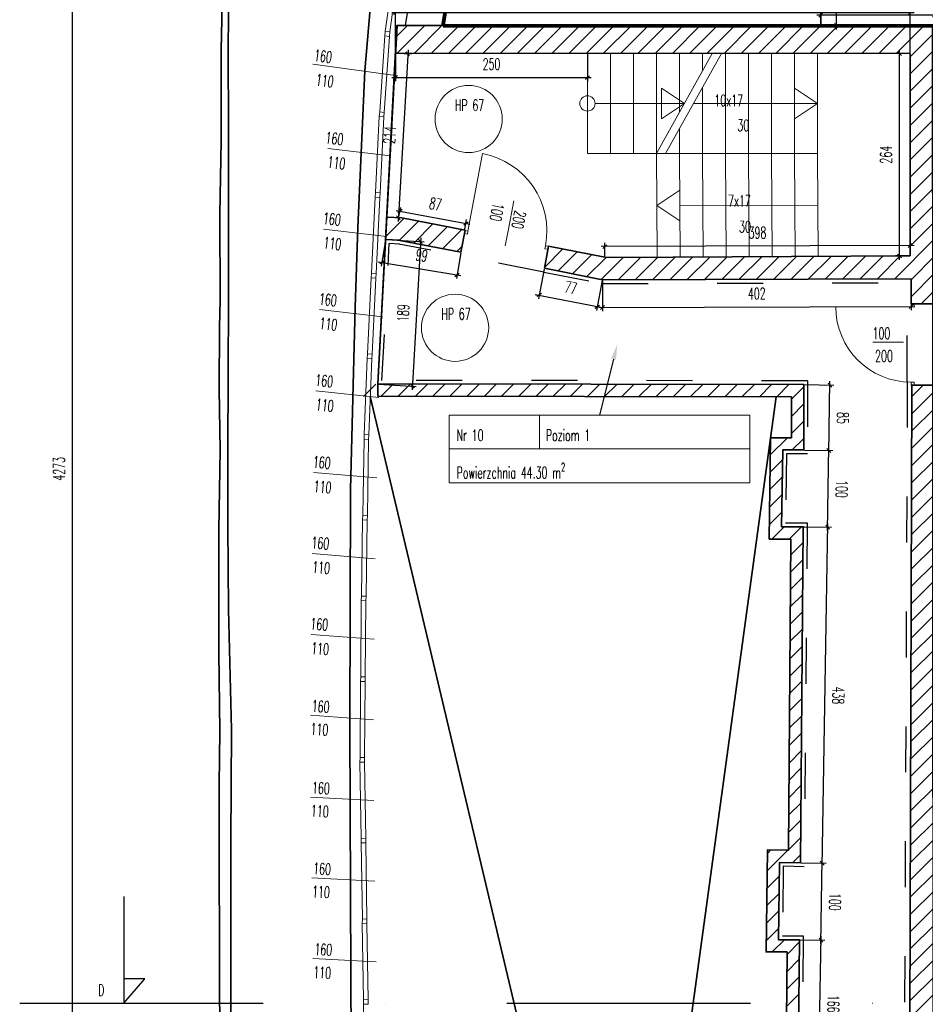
# Model space of a CAD drawing. Header units: millimetres. Extents: x 19887 to 192597, y -14203 to 39042.
# Tile 7 of 256: x 21525 to 22705, y -9125 to -7841. Entities that reach past the tile are written whole.
import ezdxf
from ezdxf import colors
from ezdxf.entities.mleader import LeaderData, LeaderLine
from ezdxf.math import Vec2, Vec3

# ---------------------------------------------------------------- set-up
doc = ezdxf.new("R2010")
doc.units = ezdxf.units.MM
for name, pattern in [('ACAD_ISO03W100', [30, 12, -18]), ('DASHED2', [9.525, 6.35, -3.175]), ('KRESKAKROPKA', [25.4, 12.7, -6.35, 0, -6.35])]:
    doc.linetypes.add(name, pattern=pattern)
doc.layers.get('Defpoints').update_dxf_attribs({"color": 4})
for name, color, linetype in [('A_DBA-RAMKI', 6, 'Continuous'), ('Opis', 252, 'Continuous'), ('Osie przekroj', 252, 'Continuous'), ('Sufit podwieszany', 252, 'Continuous'), ('Wymiarowanie', 3, 'Continuous'), ('Wypełnienie', 252, 'Continuous')]:
    doc.layers.add(name, color=color, linetype=linetype)
for name, color, linetype, lineweight in [('Basen_rzut_poziom_1_obrys', 252, 'Continuous', 35), ('Drzwi', 2, 'Continuous', 5), ('Kolobrzeg_rzut_hala_poziom_1', 252, 'Continuous', 35), ('Okna', 252, 'Continuous', 5), ('Schody', 252, 'Continuous', 5), ('Tabela', 1, 'Continuous', 0)]:
    doc.layers.add(name, color=color, linetype=linetype, lineweight=lineweight)
doc.styles.add('ROMANS', font='romans.shx', dxfattribs={"width": 0.6})
doc.styles.get("Standard").update_dxf_attribs({"font": 'arial.ttf'})
doc.dimstyles.new('000001FB70622F18', dxfattribs={"dimtxt": 20, "dimasz": 5, "dimexe": 5, "dimexo": 1, "dimgap": 20, "dimtad": 1, "dimtoh": 1, "dimdec": 0, "dimtxsty": 'Standard', "dimblk": 'OBLIQUE', "dimcen": 0, "dimdle": 5, "dimclrd": 252, "dimclre": 252, "dimclrt": 252, "dimadec": 0, "dimazin": 0, "dimtfac": 1, "dimtdec": 0, "dimtmove": 0, "dimatfit": 3, "dimldrblk": 'OBLIQUE', "dimfxl": 150, "dimfxlon": 1, "dimlwd": 25, "dimlwe": 25, "dimarcsym": 1})
pattern_1 = [(45, (-767.658, -5165.027), (-11.22532, 11.22532), [])]

# ---------------------------------------------------------------- blocks, each defined once
blk = doc.blocks.new('_Oblique')
at = {"color": 0, "linetype": 'ByBlock', "lineweight": -2}
blk.add_line((-0.5, -0.5), (0.5, 0.5), dxfattribs=at)
blk = doc.blocks.new('*D756')
at = {"layer": 'Defpoints', "color": 0}
for p in [(-365.3, -3167.8), (-337.3, -3168.3), (-366.8, -3333.6)]:
    blk.add_point(p, dxfattribs=at)
at = {"layer": 'Wymiarowanie', "color": 252, "linetype": 'Continuous', "lineweight": 25}
for p, q in [((-364.3, -3167.8), (-332.3, -3168.4)), ((-340, -3339), (-337.2, -3163.3)), ((-365.8, -3333.6), (-335, -3334.1))]:
    blk.add_line(p, q, dxfattribs=at)
at = {"layer": 'Wymiarowanie', "color": 252, "linetype": 'ByBlock', "lineweight": 25, "xscale": 5, "yscale": 5, "zscale": 5}
for p, rotation in [((-337.3, -3168.3), 89.07739313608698), ((-340, -3334), 269.077393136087)]:
    blk.add_blockref('_Oblique', p, dxfattribs=dict(at, rotation=rotation))
at = {"layer": 'Wymiarowanie', "color": 252, "insert": (-321.1, -3251.4), "char_height": 15, "attachment_point": 5, "rotation": 269.0774, "style": 'ROMANS'}
blk.add_mtext('166', dxfattribs=at)
blk = doc.blocks.new('*D758')
at = {"layer": 'Defpoints', "color": 0}
for p in [(-363.9, -3067.5), (-335.7, -3068), (-365.3, -3167.8)]:
    blk.add_point(p, dxfattribs=at)
at = {"layer": 'Wymiarowanie', "color": 252, "linetype": 'Continuous', "lineweight": 25}
for p, q in [((-362.9, -3067.5), (-330.7, -3068.1)), ((-337.4, -3173.3), (-335.6, -3063)), ((-364.3, -3167.8), (-332.3, -3168.4))]:
    blk.add_line(p, q, dxfattribs=at)
at = {"layer": 'Wymiarowanie', "color": 252, "linetype": 'ByBlock', "lineweight": 25, "xscale": 5, "yscale": 5, "zscale": 5}
for p, rotation in [((-335.7, -3068), 89.077393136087), ((-337.3, -3168.3), 269.077393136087)]:
    blk.add_blockref('_Oblique', p, dxfattribs=dict(at, rotation=rotation))
at = {"layer": 'Wymiarowanie', "color": 252, "insert": (-319, -3118.4), "char_height": 15, "attachment_point": 5, "rotation": 269.0774, "style": 'ROMANS'}
blk.add_mtext('100', dxfattribs=at)
blk = doc.blocks.new('*D757')
at = {"layer": 'Defpoints', "color": 0}
for p in [(-360.4, -2629.1), (-328.6, -2629.7), (-363.9, -3067.5)]:
    blk.add_point(p, dxfattribs=at)
at = {"layer": 'Wymiarowanie', "color": 252, "linetype": 'Continuous', "lineweight": 25}
for p, q in [((-359.4, -2629.2), (-323.6, -2629.7)), ((-335.8, -3073), (-328.5, -2624.7)), ((-362.9, -3067.5), (-330.7, -3068.1))]:
    blk.add_line(p, q, dxfattribs=at)
at = {"layer": 'Wymiarowanie', "color": 252, "linetype": 'ByBlock', "lineweight": 25, "xscale": 5, "yscale": 5, "zscale": 5}
for p, rotation in [((-328.6, -2629.7), 89.07739313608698), ((-335.7, -3068), 269.077393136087)]:
    blk.add_blockref('_Oblique', p, dxfattribs=dict(at, rotation=rotation))
at = {"layer": 'Wymiarowanie', "color": 252, "insert": (-314.7, -2849.1), "char_height": 15, "attachment_point": 5, "rotation": 269.0774, "style": 'ROMANS'}
blk.add_mtext('438', dxfattribs=at)
blk = doc.blocks.new('*D759')
at = {"layer": 'Defpoints', "color": 0}
for p in [(-359.8, -2529), (-327, -2529.6), (-360.4, -2629.1)]:
    blk.add_point(p, dxfattribs=at)
at = {"layer": 'Wymiarowanie', "color": 252, "linetype": 'Continuous', "lineweight": 25}
for p, q in [((-358.8, -2529.1), (-322, -2529.7)), ((-328.7, -2634.6), (-326.9, -2524.6)), ((-359.4, -2629.2), (-323.6, -2629.7))]:
    blk.add_line(p, q, dxfattribs=at)
at = {"layer": 'Wymiarowanie', "color": 252, "linetype": 'ByBlock', "lineweight": 25, "xscale": 5, "yscale": 5, "zscale": 5}
for p, rotation in [((-327, -2529.6), 89.077393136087), ((-328.6, -2629.7), 269.077393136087)]:
    blk.add_blockref('_Oblique', p, dxfattribs=dict(at, rotation=rotation))
at = {"layer": 'Wymiarowanie', "color": 252, "insert": (-310.3, -2579.9), "char_height": 15, "attachment_point": 5, "rotation": 269.0774, "style": 'ROMANS'}
blk.add_mtext('100', dxfattribs=at)
blk = doc.blocks.new('*D760')
at = {"layer": 'Defpoints', "color": 0}
for p in [(-359.8, -2443.8), (-325.6, -2444.4), (-359.8, -2529)]:
    blk.add_point(p, dxfattribs=at)
at = {"layer": 'Wymiarowanie', "color": 252, "linetype": 'Continuous', "lineweight": 25}
for p, q in [((-327.1, -2534.6), (-325.6, -2439.4)), ((-358.8, -2443.8), (-320.6, -2444.4)), ((-358.8, -2529.1), (-322, -2529.7))]:
    blk.add_line(p, q, dxfattribs=at)
at = {"layer": 'Wymiarowanie', "color": 252, "linetype": 'ByBlock', "lineweight": 25, "xscale": 5, "yscale": 5, "zscale": 5}
for p, rotation in [((-325.6, -2444.4), 89.07739313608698), ((-327, -2529.6), 269.077393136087)]:
    blk.add_blockref('_Oblique', p, dxfattribs=dict(at, rotation=rotation))
at = {"layer": 'Wymiarowanie', "color": 252, "insert": (-308.8, -2487.3), "char_height": 15, "attachment_point": 5, "rotation": 269.0774, "style": 'ROMANS'}
blk.add_mtext('85', dxfattribs=at)
blk = doc.blocks.new('*D763')
at = {"layer": 'Defpoints', "color": 0}
for p in [(-904.7, -2254.5), (-915.1, -2443.2), (-869.7, -2445.7)]:
    blk.add_point(p, dxfattribs=at)
at = {"layer": 'Wymiarowanie', "color": 252, "linetype": 'Continuous', "lineweight": 25}
for p, q in [((-903.7, -2254.6), (-854.3, -2257.3)), ((-859, -2252.1), (-870, -2450.7)), ((-914.1, -2443.2), (-864.7, -2446))]:
    blk.add_line(p, q, dxfattribs=at)
at = {"layer": 'Wymiarowanie', "color": 252, "linetype": 'ByBlock', "lineweight": 25, "xscale": 5, "yscale": 5, "zscale": 5}
for p, rotation in [((-859.3, -2257), 86.83890435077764), ((-869.7, -2445.7), 266.8389043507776)]:
    blk.add_blockref('_Oblique', p, dxfattribs=dict(at, rotation=rotation))
at = {"layer": 'Wymiarowanie', "color": 252, "insert": (-881.9, -2350.4), "char_height": 15, "attachment_point": 5, "rotation": 86.8389, "style": 'ROMANS'}
blk.add_mtext('189', dxfattribs=at)
blk = doc.blocks.new('*D761')
at = {"layer": 'Defpoints', "color": 0}
for p in [(-904.7, -2254.5), (-806.6, -2270.8), (-811.6, -2300.5)]:
    blk.add_point(p, dxfattribs=at)
at = {"layer": 'Wymiarowanie', "color": 252, "linetype": 'Continuous', "lineweight": 25}
for p, q in [((-904.8, -2255.5), (-910.4, -2289.2)), ((-806.8, -2271.8), (-812.4, -2305.5)), ((-914.5, -2283.4), (-806.6, -2301.4))]:
    blk.add_line(p, q, dxfattribs=at)
at = {"layer": 'Wymiarowanie', "color": 252, "linetype": 'ByBlock', "lineweight": 25, "xscale": 5, "yscale": 5, "zscale": 5}
for p, rotation in [((-909.6, -2284.2), 170.5601139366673), ((-811.6, -2300.5), 350.5601139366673)]:
    blk.add_blockref('_Oblique', p, dxfattribs=dict(at, rotation=rotation))
at = {"layer": 'Wymiarowanie', "color": 252, "insert": (-857.7, -2275.1), "char_height": 15, "attachment_point": 5, "rotation": 350.5601, "style": 'ROMANS'}
blk.add_mtext('99', dxfattribs=at)
blk = doc.blocks.new('*D740')
at = {"layer": 'Defpoints', "color": 0}
for p in [(-697.7, -2292), (-622.1, -2307), (-629, -2342)]:
    blk.add_point(p, dxfattribs=at)
at = {"layer": 'Wymiarowanie', "color": 252, "linetype": 'Continuous', "lineweight": 25}
for p, q in [((-697.9, -2293), (-705.6, -2331.9)), ((-622.3, -2308), (-630, -2346.9)), ((-709.6, -2326), (-624.1, -2342.9))]:
    blk.add_line(p, q, dxfattribs=at)
at = {"layer": 'Wymiarowanie', "color": 252, "linetype": 'ByBlock', "lineweight": 25, "xscale": 5, "yscale": 5, "zscale": 5}
for p, rotation in [((-704.7, -2327), 168.7785241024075), ((-629, -2342), 348.7785241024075)]:
    blk.add_blockref('_Oblique', p, dxfattribs=dict(at, rotation=rotation))
at = {"layer": 'Wymiarowanie', "color": 252, "insert": (-663.4, -2317.3), "char_height": 15, "attachment_point": 5, "rotation": 348.7785, "style": 'ROMANS'}
blk.add_mtext('77', dxfattribs=at)
blk = doc.blocks.new('*D741')
at = {"layer": 'Defpoints', "color": 0}
for p in [(-622.1, -2307), (-219.9, -2305.7), (-219.8, -2341.8)]:
    blk.add_point(p, dxfattribs=at)
at = {"layer": 'Wymiarowanie', "color": 252, "linetype": 'Continuous', "lineweight": 25}
for p, q in [((-622.1, -2308), (-622, -2348.1)), ((-219.9, -2306.7), (-219.8, -2346.8)), ((-627, -2343.2), (-214.8, -2341.8))]:
    blk.add_line(p, q, dxfattribs=at)
at = {"layer": 'Wymiarowanie', "color": 252, "linetype": 'ByBlock', "lineweight": 25, "xscale": 5, "yscale": 5, "zscale": 5}
for p, rotation in [((-622, -2343.1), 180.1951234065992), ((-219.8, -2341.8), 0.1951234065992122)]:
    blk.add_blockref('_Oblique', p, dxfattribs=dict(at, rotation=rotation))
at = {"layer": 'Wymiarowanie', "color": 252, "insert": (-420.9, -2325), "char_height": 15, "attachment_point": 5, "rotation": 0.1951, "style": 'ROMANS'}
blk.add_mtext('402', dxfattribs=at)
blk = doc.blocks.new('*D762')
at = {"layer": 'Defpoints', "color": 0}
for p in [(-618.9, -2263.8), (-618.9, -2277.3), (-220.9, -2275.9)]:
    blk.add_point(p, dxfattribs=at)
at = {"layer": 'Wymiarowanie', "color": 252, "linetype": 'Continuous', "lineweight": 25}
for p, q in [((-618.9, -2276.3), (-619, -2258.8)), ((-220.9, -2274.9), (-221, -2257.3)), ((-216, -2262.3), (-623.9, -2263.8))]:
    blk.add_line(p, q, dxfattribs=at)
at = {"layer": 'Wymiarowanie', "color": 252, "linetype": 'ByBlock', "lineweight": 25, "xscale": 5, "yscale": 5, "zscale": 5}
for p, rotation in [((-221, -2262.3), 0.2088548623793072), ((-618.9, -2263.8), 180.2088548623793)]:
    blk.add_blockref('_Oblique', p, dxfattribs=dict(at, rotation=rotation))
at = {"layer": 'Wymiarowanie', "color": 252, "insert": (-420, -2245.6), "char_height": 15, "attachment_point": 5, "rotation": 0.2089, "style": 'ROMANS'}
blk.add_mtext('398', dxfattribs=at)
blk = doc.blocks.new('*D767')
at = {"layer": 'Defpoints', "color": 0}
for p in [(-235, -2012), (-220.9, -2012), (-220.9, -2275.9)]:
    blk.add_point(p, dxfattribs=at)
at = {"layer": 'Wymiarowanie', "color": 252, "linetype": 'Continuous', "lineweight": 25}
for p, q in [((-221.9, -2012), (-240, -2012)), ((-235, -2280.9), (-235, -2007)), ((-221.9, -2275.9), (-240, -2275.9))]:
    blk.add_line(p, q, dxfattribs=at)
at = {"layer": 'Wymiarowanie', "color": 252, "linetype": 'ByBlock', "lineweight": 25, "xscale": 5, "yscale": 5, "zscale": 5}
for p, rotation in [((-235, -2012), 90), ((-235, -2275.9), 270)]:
    blk.add_blockref('_Oblique', p, dxfattribs=dict(at, rotation=rotation))
at = {"layer": 'Wymiarowanie', "color": 252, "insert": (-252.5, -2143.9), "char_height": 15, "attachment_point": 5, "rotation": 90, "style": 'ROMANS'}
blk.add_mtext('264', dxfattribs=at)
blk = doc.blocks.new('*D764')
at = {"layer": 'Defpoints', "color": 0}
for p in [(-891.8, -2011.3), (-641.7, -2011.6), (-641.7, -2043.3)]:
    blk.add_point(p, dxfattribs=at)
at = {"layer": 'Wymiarowanie', "color": 252, "linetype": 'Continuous', "lineweight": 25}
for p, q in [((-891.8, -2012.3), (-891.8, -2048)), ((-641.7, -2012.6), (-641.7, -2048.3)), ((-896.8, -2043), (-636.7, -2043.3))]:
    blk.add_line(p, q, dxfattribs=at)
at = {"layer": 'Wymiarowanie', "color": 252, "linetype": 'ByBlock', "lineweight": 25, "xscale": 5, "yscale": 5, "zscale": 5}
for p, rotation in [((-891.8, -2043), 179.9330734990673), ((-641.7, -2043.3), 359.9330734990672)]:
    blk.add_blockref('_Oblique', p, dxfattribs=dict(at, rotation=rotation))
at = {"layer": 'Wymiarowanie', "color": 252, "insert": (-766.7, -2025.7), "char_height": 15, "attachment_point": 5, "rotation": 359.9331, "style": 'ROMANS'}
blk.add_mtext('250', dxfattribs=at)
blk = doc.blocks.new('*D770')
at = {"layer": 'Defpoints', "color": 0}
for p in [(-890.9, -2011.3), (-903.1, -2225.3), (-888, -2226.1)]:
    blk.add_point(p, dxfattribs=at)
at = {"layer": 'Wymiarowanie', "color": 252, "linetype": 'Continuous', "lineweight": 25}
for p, q in [((-889.9, -2011.4), (-870.8, -2012.5)), ((-875.5, -2007.2), (-888.3, -2231.1)), ((-902.1, -2225.3), (-883, -2226.4))]:
    blk.add_line(p, q, dxfattribs=at)
at = {"layer": 'Wymiarowanie', "color": 252, "linetype": 'ByBlock', "lineweight": 25, "xscale": 5, "yscale": 5, "zscale": 5}
for p, rotation in [((-875.8, -2012.2), 86.73520550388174), ((-888, -2226.1), 266.7352055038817)]:
    blk.add_blockref('_Oblique', p, dxfattribs=dict(at, rotation=rotation))
at = {"layer": 'Wymiarowanie', "color": 252, "insert": (-899.4, -2118.2), "char_height": 15, "attachment_point": 5, "rotation": 86.7352, "style": 'ROMANS'}
blk.add_mtext('214', dxfattribs=at)
blk = doc.blocks.new('*D768')
at = {"layer": 'Defpoints', "color": 0}
for p in [(-887.6, -2226.1), (-800, -2233.4), (-801.6, -2242.1)]:
    blk.add_point(p, dxfattribs=at)
at = {"layer": 'Wymiarowanie', "color": 252, "linetype": 'Continuous', "lineweight": 25}
for p, q in [((-891, -2216.6), (-795.1, -2234.3)), ((-887.5, -2225.1), (-885.1, -2212.6)), ((-801.4, -2241.1), (-799.1, -2228.5))]:
    blk.add_line(p, q, dxfattribs=at)
at = {"layer": 'Wymiarowanie', "color": 252, "linetype": 'ByBlock', "lineweight": 25, "xscale": 5, "yscale": 5, "zscale": 5}
for p, rotation in [((-886, -2217.5), 169.5119640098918), ((-800, -2233.4), 349.5119640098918)]:
    blk.add_blockref('_Oblique', p, dxfattribs=dict(at, rotation=rotation))
at = {"layer": 'Wymiarowanie', "color": 252, "insert": (-839.8, -2208.2), "char_height": 15, "attachment_point": 5, "rotation": 349.512, "style": 'ROMANS'}
blk.add_mtext('87', dxfattribs=at)
blk = doc.blocks.new('*D772')
at = {"layer": 'Defpoints', "color": 0}
for p in [(-337.6, -1961.9), (-337.6, -1975.4), (-189.6, -1975.4)]:
    blk.add_point(p, dxfattribs=at)
at = {"layer": 'Wymiarowanie', "color": 252, "linetype": 'Continuous', "lineweight": 25}
for p, q in [((-184.6, -1961.9), (-342.6, -1961.9)), ((-337.6, -1974.4), (-337.6, -1956.9)), ((-189.6, -1974.4), (-189.6, -1956.9))]:
    blk.add_line(p, q, dxfattribs=at)
at = {"layer": 'Wymiarowanie', "color": 252, "linetype": 'ByBlock', "lineweight": 25, "xscale": 5, "yscale": 5, "zscale": 5, "rotation": 180}
blk.add_blockref('_Oblique', (-337.6, -1961.9), dxfattribs=at)
at = {"layer": 'Wymiarowanie', "color": 252, "linetype": 'ByBlock', "lineweight": 25, "xscale": 5, "yscale": 5, "zscale": 5}
blk.add_blockref('_Oblique', (-189.6, -1961.9), dxfattribs=at)
at = {"layer": 'Wymiarowanie', "color": 252, "insert": (-263.6, -1944.4), "char_height": 15, "attachment_point": 5, "style": 'ROMANS'}
blk.add_mtext('148', dxfattribs=at)
blk = doc.blocks.new('*D769')
at = {"layer": 'Defpoints', "color": 0}
for p in [(-336.9, -1672.3), (-336.9, -1975.4), (-317.3, -1975.4)]:
    blk.add_point(p, dxfattribs=at)
at = {"layer": 'Wymiarowanie', "color": 252, "linetype": 'Continuous', "lineweight": 25}
for p, q in [((-317.3, -1667.3), (-317.3, -1980.4)), ((-335.9, -1672.3), (-312.3, -1672.3)), ((-335.9, -1975.4), (-312.3, -1975.4))]:
    blk.add_line(p, q, dxfattribs=at)
at = {"layer": 'Wymiarowanie', "color": 252, "linetype": 'ByBlock', "lineweight": 25, "xscale": 5, "yscale": 5, "zscale": 5}
for p, rotation in [((-317.3, -1672.3), 90), ((-317.3, -1975.4), 270)]:
    blk.add_blockref('_Oblique', p, dxfattribs=dict(at, rotation=rotation))
at = {"layer": 'Wymiarowanie', "color": 252, "insert": (-334.8, -1823.8), "char_height": 15, "attachment_point": 5, "rotation": 90, "style": 'ROMANS'}
blk.add_mtext('303', dxfattribs=at)
blk = doc.blocks.new('*D778')
at = {"layer": 'Defpoints', "color": 0}
for p in [(-1313, -417.2), (-336.9, -417.2), (-706.6, -4690.1)]:
    blk.add_point(p, dxfattribs=at)
at = {"layer": 'Wymiarowanie', "color": 252, "linetype": 'Continuous', "lineweight": 25}
for p, q in [((-1163, -417.2), (-1318, -417.2)), ((-1313, -4695.1), (-1313, -412.2)), ((-1163, -4690.1), (-1318, -4690.1))]:
    blk.add_line(p, q, dxfattribs=at)
at = {"layer": 'Wymiarowanie', "color": 252, "linetype": 'ByBlock', "lineweight": 25, "xscale": 5, "yscale": 5, "zscale": 5}
for p, rotation in [((-1313, -417.2), 90.00000000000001), ((-1313, -4690.1), 270)]:
    blk.add_blockref('_Oblique', p, dxfattribs=dict(at, rotation=rotation))
at = {"layer": 'Wymiarowanie', "color": 252, "insert": (-1330.5, -2553.6), "char_height": 15, "attachment_point": 5, "rotation": 90, "style": 'ROMANS'}
blk.add_mtext('4273', dxfattribs=at)
blk = doc.blocks.new('*D1018')
at = {"layer": 'Defpoints', "color": 0}
for p in [(-220.9, -1958.4), (-891.8, -2011.3), (-220.9, -2012)]:
    blk.add_point(p, dxfattribs=at)
at = {"layer": 'Wymiarowanie', "color": 252, "linetype": 'Continuous', "lineweight": 25}
for p, q in [((-896.8, -1958.4), (-215.9, -1958.4)), ((-891.8, -2010.3), (-891.8, -1953.4)), ((-220.9, -2011), (-220.9, -1953.4))]:
    blk.add_line(p, q, dxfattribs=at)
at = {"layer": 'Wymiarowanie', "color": 252, "linetype": 'ByBlock', "lineweight": 25, "xscale": 5, "yscale": 5, "zscale": 5, "rotation": 180}
blk.add_blockref('_Oblique', (-891.8, -1958.4), dxfattribs=at)
at = {"layer": 'Wymiarowanie', "color": 252, "linetype": 'ByBlock', "lineweight": 25, "xscale": 5, "yscale": 5, "zscale": 5}
blk.add_blockref('_Oblique', (-220.9, -1958.4), dxfattribs=at)
at = {"layer": 'Wymiarowanie', "color": 252, "insert": (-556.3, -1940.9), "char_height": 15, "attachment_point": 5, "style": 'ROMANS'}
blk.add_mtext('671', dxfattribs=at)
blk = doc.blocks.new('A$C13c2e902')
at = {"layer": 'Kolobrzeg_rzut_hala_poziom_1'}
blk.add_line((99, 165, 0), (99, 5, 0), dxfattribs=at)
at = {"layer": 'Kolobrzeg_rzut_hala_poziom_1', "elevation": 0}
for points in [[(5648, 159), (99, 165), (348, 4843)], [(5488, -1), (99, 5), (99, 5)]]:
    blk.add_lwpolyline(points, dxfattribs=at)
blk = doc.blocks.new('G$CF5E15B28')
at = {"layer": 'Wypełnienie'}
h = blk.add_hatch(dxfattribs=at)
h.set_pattern_fill('ANSI31', color=253, scale=5, angle=90)
h.set_pattern_definition(pattern_1)
h.paths.add_polyline_path([(-189.6, -1975.4), (-889.9, -1975.4), (-891.8, -2011.3), (-220.9, -2012), (-220.9, -2275.9), (-607.9, -2278), (-618.9, -2277.3), (-692.3, -2263.3), (-697.7, -2292), (-622.1, -2307), (-219.9, -2305.6), (-219.9, -2338.4), (-189.6, -2338.4)])
h.paths.add_polyline_path([(-801.1, -2242.1), (-883.6, -2226.3), (-903.2, -2225.3), (-904.7, -2254.5), (-886.4, -2255.6), (-806.6, -2270.8)])
h = blk.add_hatch(dxfattribs=at)
h.set_pattern_fill('ANSI31', color=253, scale=5, angle=90)
h.set_pattern_definition(pattern_1)
h.paths.add_polyline_path([(-391.3, -3066.9), (-363.9, -3067.5), (-360.4, -2629.1), (-388.6, -2629.2), (-387.2, -2529), (-360, -2529), (-359.8, -2443.8), (-939.8, -2443.1), (-939.9, -2459.2), (-375.8, -2459.5), (-375.8, -2513), (-403, -2513), (-404.8, -2645.3), (-376.6, -2645.2), (-379.8, -3051.2), (-407.1, -3050.6), (-408.9, -3183.8), (-381.5, -3183.8), (-382.7, -3317.1), (-412.6, -3316.2), (-413.3, -3383), (-397.3, -3383.2), (-396.8, -3332.7), (-366.8, -3333.6), (-365.3, -3167.8), (-392.6, -3167.8)])
h = blk.add_hatch(dxfattribs=at)
h.set_pattern_fill('ANSI31', color=253, scale=5, angle=90)
h.set_pattern_definition([(45, (-31599.654, -23084.227), (-11.22532, 11.22532), [])])
h.paths.add_polyline_path([(-218.9, -2444.5), (-225.5, -4520.9), (-192.6, -4522.4), (-189.6, -3819.9), (80.7, -3819.9), (80.7, -3790.8), (-188.6, -3790.9), (-188.6, -2444.5)])
at = {"layer": 'Basen_rzut_poziom_1_obrys', "color": 253}
for p, q in [((-400.4, -4674.2, 0), (-924.7, -2459.4, 0)), ((-696.3, -4652.1, 0), (-395.6, -2459.5, 0))]:
    blk.add_line(p, q, dxfattribs=at)
at = {"layer": 'Basen_rzut_poziom_1_obrys', "color": 253, "lineweight": -3, "elevation": 0}
blk.add_lwpolyline([(-305.4, -436.4), (-361.3, -517.5), (-417.7, -606.7), (-470.9, -697.3), (-516, -791.5), (-562.7, -886), (-606.2, -980.9), (-646.7, -1077.6), (-684.3, -1175.3), (-720.6, -1273.7), (-756.8, -1375.2), (-784.8, -1477.3), (-810, -1580.3), (-829.7, -1678), (-847.6, -1781), (-864.5, -1885), (-879.3, -1975.4)], dxfattribs=at)
at = {"layer": 'Basen_rzut_poziom_1_obrys', "color": 253, "elevation": 0}
for points in [[(-351.1, -1959), (-351.1, -1959), (-351.1, -1686.3), (-444.7, -1686.4), (-444.7, -1676.7), (-441.7, -1676.7), (-441.7, -1672.9), (-336.9, -1672.3), (-337.6, -1975.4), (-189.6, -1975.4)], [(-1120.9, -3320.8), (-1121.4, -3189.6), (-1121.9, -3055.8), (-1121.6, -2965.8), (-1121, -2895.8), (-1122.3, -2793.4), (-1122.1, -2632.8), (-1120.6, -2529.3), (-1121.8, -2449.6), (-1121.2, -2369), (-1120.4, -2333.5), (-1120.8, -2221.3), (-1119.3, -2125.6), (-1119.3, -2007.7), (-1117.1, -1905.7)], [(-941, -2239), (-931.8, -2034.6), (-924.9, -1953.5), (-892.3, -1747.2)], [(-1106.1, -3459.8), (-1106.6, -3323), (-1106.6, -3209), (-1106.6, -3040), (-1105.6, -2893.7), (-1109.6, -2737), (-1110.5, -2627.7), (-1110.5, -2529.4), (-1110, -2432.4), (-1109.6, -2330.7), (-1109.6, -2227.4), (-1109.7, -2156.2), (-1109.7, -2090.2), (-1109.9, -2027.3), (-1109.5, -1941.1), (-1108.6, -1913.2), (-1105.8, -1892.4), (-1102.1, -1871.4)], [(-821, -1930.8), (-829.2, -1975.4)], [(-914.7, -2442.9), (-889.9, -1975.4)], [(-337.6, -1975.4), (-889.9, -1975.4)], [(-219.9, -2338.4), (-189.6, -2338.4), (-189.6, -2338.4), (-189.6, -1975.4)], [(-891.8, -2011.3), (-891.8, -2011.3), (-220.9, -2012)], [(-220.9, -2275.9), (-220.9, -2012)], [(-883.6, -2226.3), (-903.1, -2225.3)], [(-801.2, -2242.1), (-883.6, -2226.3)], [(-706.6, -4690.1), (-825.2, -4282.3), (-869.4, -4118.4), (-895, -3986.9), (-914.3, -3873.6), (-939.7, -3645.2), (-947.6, -3496.5), (-949.4, -3386.6), (-950.2, -3213.9), (-951.2, -2889.3), (-950.3, -2580.4), (-944.5, -2342.8), (-941, -2239), (-941, -2239)], [(-806.6, -2270.8), (-801.2, -2242.1)], [(-886.7, -2255.5), (-904.7, -2254.5)], [(-806.6, -2270.8), (-886.4, -2255.6)], [(-697.7, -2292), (-692.3, -2263.3)], [(-220.9, -2275.9), (-607.9, -2278), (-618.9, -2277.3), (-692.3, -2263.3)], [(-697.7, -2292), (-622.1, -2307), (-219.9, -2305.7)], [(-224.9, -2305.7), (-224.9, -2305.6)], [(-219.9, -2338.4), (-219.9, -2305.6)], [(-219.9, -2310.7), (-219.9, -2310.7)], [(-359.8, -2443.8), (-359.8, -2529), (-387.2, -2529), (-388.6, -2629.2), (-360.4, -2629.1), (-363.9, -3067.5), (-391.3, -3066.9), (-392.6, -3167.8), (-365.3, -3167.8), (-366.8, -3333.6), (-396.8, -3332.7), (-397.8, -3433.7), (-368, -3433.4), (-374.3, -3865.4), (-402, -3864.7), (-403.4, -3966), (-374.8, -3966), (-380.3, -4356.4), (-408.3, -4356), (-409.3, -4456.7), (-381.8, -4456.7), (-384.6, -4630.4)], [(289.9, -3790.8), (-188.6, -3790.9), (-188.6, -2444.5), (-218.9, -2444.5), (-225.5, -4520.9)], [(-375.8, -2459.5), (-375.8, -2513), (-403, -2513), (-404.8, -2645.3), (-376.6, -2645.2), (-379.8, -3051.2), (-407.1, -3050.6), (-408.9, -3183.8), (-381.5, -3183.8), (-382.7, -3317.1), (-412.6, -3316.2), (-413.9, -3449.9), (-384.3, -3449.6), (-390, -3849), (-417.7, -3848.3), (-419.6, -3982), (-391, -3982), (-396.1, -4340.2), (-424.1, -4339.8), (-425.4, -4472.6), (-398, -4472.7), (-400.4, -4674.2)]]:
    blk.add_lwpolyline(points, dxfattribs=at)
at = {"layer": 'Drzwi', "color": 253, "elevation": 0}
for points in [[(-797.4, -2243.6), (-778.4, -2142.4)], [(-745, -2243.2), (-737.4, -2204)], [(-745, -2243.2), (-748.7, -2262.9)], [(-318, -2342.4), (-219.9, -2342.4)], [(-229.7, -2388.4), (-269.7, -2388.4)]]:
    blk.add_lwpolyline(points, dxfattribs=at)
for points in [[(-801.4, -2242.8), (-797.4, -2243.6), (-798.2, -2247.5), (-802.1, -2246.7)], [(-696.3, -2262.6), (-692.3, -2263.3), (-693.1, -2267.2), (-697, -2266.5)], [(-219.9, -2338.4), (-215.9, -2338.4), (-215.9, -2342.4), (-219.9, -2342.4)], [(-219.9, -2440.5), (-215.9, -2440.5), (-215.9, -2444.5), (-219.9, -2444.5)]]:
    blk.add_lwpolyline(points, close=True, dxfattribs=at)
at = {"layer": 'Drzwi', "color": 253}
for centre, radius, start, end in [((-797.4, -2243.6, 0), 102.9, 349.3601, 79.3601), ((-219.9, -2342.4, 0), 98.1, 180, 270)]:
    blk.add_arc(centre, radius, start, end, dxfattribs=at)
at = {"layer": 'Okna', "color": 253, "elevation": 0}
for points in [[(-905.2, -1983), (-891.5, -1884.3)], [(-899.2, -1983.7), (-885.6, -1885.3)], [(-912.4, -2088.1), (-905.8, -1989)], [(-906.5, -2088.7), (-899.8, -1989.6)], [(-999.6, -2025.7), (-892, -2040.4)], [(-917.8, -2193), (-913, -2094)], [(-911.8, -2193.8), (-907.1, -2094.6)], [(-980.2, -2135.6), (-898.3, -2145.2)], [(-923, -2298.2), (-918.3, -2199.3)], [(-917.1, -2299), (-912.3, -2199.8)], [(-985.5, -2240.8), (-903.5, -2250.4)], [(-928.3, -2403.8), (-923.6, -2304.4)], [(-922.4, -2404.1), (-917.6, -2304.9)], [(-990.7, -2345.9), (-908.8, -2355.5)], [(-932.5, -2509), (-928.7, -2409.8)], [(-926.5, -2509.3), (-922.7, -2410.1)], [(-995.5, -2451.8), (-913.5, -2460.6)], [(-934.4, -2614), (-932.8, -2515)], [(-928.4, -2614.5), (-926.9, -2515.3)], [(-998.6, -2558.6), (-916.4, -2565.5)], [(-936.2, -2719.5), (-934.7, -2620.2)], [(-930.2, -2719.8), (-928.7, -2620.5)], [(-1000.5, -2663.9), (-918.3, -2670.8)], [(-937.1, -2824.5), (-936.5, -2725.5)], [(-931.2, -2825.1), (-930.5, -2725.8)], [(-1001.9, -2769.8), (-919.6, -2776)], [(-938.1, -2929.8), (-937.4, -2830.8)], [(-932.1, -2930.3), (-931.4, -2831.1)], [(-1002.8, -2875), (-920.5, -2881.2)], [(-936.5, -3035.2), (-938.2, -2936.2)], [(-930.5, -3035.6), (-932.2, -2936.3)], [(-1002.5, -2982), (-920.1, -2986.2)], [(-935, -3140.5), (-936.7, -3041.5)], [(-929, -3140.9), (-930.7, -3041.6)], [(-1001, -3087.2), (-918.6, -3091.5)], [(-933.4, -3245.7), (-935.1, -3146.7)], [(-927.4, -3246.1), (-929.1, -3146.9)], [(-999.4, -3192.5), (-917, -3196.8)], [(-931.9, -3351), (-933.6, -3252)]]:
    blk.add_lwpolyline(points, dxfattribs=at)
at = {"layer": 'Okna', "color": 253, "extrusion": (1.81926e-07, 2.42233e-08, 1), "elevation": 0}
for points in [[(-905.2, -1983), (-899.2, -1983.7), (-899.8, -1989.6), (-905.8, -1989)], [(-912.4, -2088.1), (-906.5, -2088.7), (-907.1, -2094.6), (-913, -2094)]]:
    blk.add_lwpolyline(points, close=True, dxfattribs=at)
at = {"layer": 'Okna', "color": 253, "extrusion": (1.81438e-07, 2.76386e-08, 1), "elevation": 0}
for points in [[(-917.8, -2193.3), (-911.8, -2193.8), (-912.3, -2199.8), (-918.3, -2199.3)], [(-923.1, -2298.4), (-917.1, -2299), (-917.6, -2304.9), (-923.6, -2304.4)]]:
    blk.add_lwpolyline(points, close=True, dxfattribs=at)
at = {"layer": 'Okna', "color": 253, "extrusion": (1.80447e-07, 3.35043e-08, 1), "elevation": 0}
for points in [[(-928.3, -2403.8), (-922.4, -2404.1), (-922.7, -2410.1), (-928.7, -2409.8)], [(-932.5, -2509), (-926.5, -2509.3), (-926.9, -2515.3), (-932.8, -2515)], [(-934.4, -2614.2), (-928.4, -2614.5), (-928.7, -2620.5), (-934.7, -2620.2)]]:
    blk.add_lwpolyline(points, close=True, dxfattribs=at)
at = {"layer": 'Okna', "color": 253, "extrusion": (1.80145e-07, 3.50945e-08, 1), "elevation": 0}
for points in [[(-936.2, -2719.5), (-930.2, -2719.8), (-930.5, -2725.8), (-936.5, -2725.5)], [(-937.2, -2824.8), (-931.2, -2825.1), (-931.4, -2831.1), (-937.4, -2830.8)]]:
    blk.add_lwpolyline(points, close=True, dxfattribs=at)
at = {"layer": 'Okna', "color": 253, "extrusion": (1.7927e-07, 3.93174e-08, 1), "elevation": 0}
for points in [[(-938.1, -2930.2), (-932.1, -2930.3), (-932.2, -2936.3), (-938.2, -2936.2)], [(-936.5, -3035.5), (-930.5, -3035.6), (-930.7, -3041.6), (-936.7, -3041.5)], [(-935, -3140.7), (-929, -3140.9), (-929.1, -3146.9), (-935.1, -3146.7)], [(-933.4, -3246), (-927.4, -3246.1), (-927.6, -3252.1), (-933.6, -3252)]]:
    blk.add_lwpolyline(points, close=True, dxfattribs=at)
at = {"layer": 'Okna', "color": 253}
for centre in [(-796.5, -2097.3, 0), (-814.2, -2369.6, 0)]:
    blk.add_circle(centre, 43.8, dxfattribs=at)
at = {"layer": 'Opis', "color": 253, "elevation": 0}
blk.add_lwpolyline([(-801.2, -2242.1), (-802, -2246.1)], dxfattribs=at)
at = {"layer": 'Osie przekroj', "color": 253}
for p, q in [((-1245.9, -3111.5, 0), (-1245.9, -3250.8, 0)), ((-1245.9, -3250.8, 0), (-1218.4, -3219, 0)), ((-1218.4, -3219, 0), (-1245.9, -3219, 0))]:
    blk.add_line(p, q, dxfattribs=at)
at = {"layer": 'Osie przekroj', "color": 253, "linetype": 'KRESKAKROPKA', "ltscale": 25, "elevation": 0}
blk.add_lwpolyline([(-1381.7, -3250.8), (4673.8, -3250.8)], dxfattribs=at)
at = {"layer": 'Schody', "color": 253}
for p, q in [((-551.7, -2142.4, 0), (-479, -2011.7, 0)), ((-539.8, -2142.4, 0), (-467, -2011.7, 0)), ((-551.7, -2142.4, 0), (-550.9, -2276.5, 0)), ((-521.7, -2142.9, 0), (-520.9, -2277, 0)), ((-491.7, -2142.4, 0), (-490.9, -2276.5, 0)), ((-461.7, -2142.4, 0), (-460.9, -2276.5, 0)), ((-431.7, -2142.4, 0), (-430.9, -2276.5, 0)), ((-401.7, -2142.4, 0), (-400.9, -2276.5, 0)), ((-371.7, -2142.4, 0), (-370.9, -2276.5, 0)), ((-341.7, -2142.4, 0), (-340.9, -2276.5, 0)), ((-521.3, -2210.3, 0), (-341.3, -2209.5, 0))]:
    blk.add_line(p, q, dxfattribs=at)
at = {"layer": 'Schody', "color": 253, "elevation": 0}
for points in [[(-641.7, -2011.6), (-641.7, -2142.4)], [(-611.7, -2011.6), (-611.7, -2142.4)], [(-581.7, -2011.6), (-581.7, -2142.4)], [(-551.7, -2011.7), (-551.7, -2142.4)], [(-521.7, -2011.7), (-521.7, -2088.5)], [(-491.7, -2011.7), (-491.7, -2034.6)], [(-461.7, -2011.8), (-461.7, -2142.4)], [(-431.7, -2011.8), (-431.7, -2142.4)], [(-401.7, -2011.8), (-401.7, -2142.4)], [(-371.7, -2011.9), (-371.7, -2142.4)], [(-341.7, -2011.9), (-341.7, -2142.4)], [(-545.3, -2077), (-545.3, -2057), (-515.3, -2077.2)], [(-491.7, -2056), (-491.7, -2142.4)], [(-371.7, -2077), (-371.7, -2057), (-341.7, -2077.2)], [(-631.7, -2077), (-515.3, -2077)], [(-545.3, -2077.2), (-545.3, -2097.2), (-515.3, -2077.2)], [(-503.4, -2077), (-341.7, -2077)], [(-371.7, -2077.2), (-371.7, -2097.2), (-341.7, -2077.2)], [(-521.7, -2109.9), (-521.7, -2142.4)], [(-341.7, -2142.4), (-641.7, -2142.4)], [(-521.3, -2210.1), (-521.3, -2190.1), (-551.3, -2210.1)], [(-521.3, -2210.3), (-521.3, -2230.3), (-551.3, -2210.1)]]:
    blk.add_lwpolyline(points, dxfattribs=at)
at = {"layer": 'Schody', "color": 253}
blk.add_circle((-641.7, -2077, 0), 10, dxfattribs=at)
at = {"layer": 'Sufit podwieszany', "color": 253, "linetype": 'ACAD_ISO03W100', "ltscale": 5, "elevation": 0}
for points in [[(-354.8, -2438.8), (-909.5, -2438.2), (-900, -2259.8)], [(-886.6, -2260.5), (-900, -2259.8)], [(-698.7, -2296.9), (-887.3, -2260.5)], [(-698.7, -2296.9), (-622.6, -2312), (-224.9, -2310.7)], [(-224.8, -2439.5), (-224.9, -2310.7)], [(-354.8, -2438.8), (-354.8, -2534), (-382.2, -2534), (-383.5, -2624.2), (-355.4, -2624.1), (-359, -3072.6), (-386.4, -3072), (-387.6, -3162.8), (-360.3, -3162.8), (-361.9, -3338.7), (-391.8, -3337.8), (-392.7, -3428.6), (-363, -3428.3), (-369.3, -3870.6), (-397, -3869.8), (-398.3, -3961), (-369.7, -3961), (-375.4, -4361.5), (-403.3, -4361.1), (-404.2, -4451.7), (-376.7, -4451.7), (-379.5, -4625.5)], [(-224.8, -2439.5), (-233.8, -4524.8)]]:
    blk.add_lwpolyline(points, dxfattribs=at)
at = {"layer": 'Tabela', "color": 253, "elevation": 0}
blk.add_lwpolyline([(-821.8, -2483.6), (-429.9, -2483.6), (-429.9, -2571.7), (-821.8, -2571.7)], close=True, dxfattribs=at)
for points in [[(-704.2, -2483.6), (-704.2, -2527.7)], [(-821.8, -2527.7), (-429.9, -2527.7)]]:
    blk.add_lwpolyline(points, dxfattribs=at)
at = {"layer": 'Wypełnienie', "color": 253, "xscale": 0.1, "yscale": 0.1, "zscale": 0.1}
blk.add_blockref('A$C13c2e902', (-924.6, -2459.4, 0), dxfattribs=at)
at = {"layer": 'Drzwi', "color": 253, "char_height": 15, "width": 190.296, "attachment_point": 7, "rotation": 259.1021, "style": 'ROMANS'}
for s, insert in [('100', (-764.8, -2206, 0)), ('200', (-736.3, -2216.1, 0))]:
    blk.add_mtext(s, dxfattribs=dict(at, insert=insert))
at = {"layer": 'Drzwi', "color": 253, "char_height": 15, "width": 190.296, "attachment_point": 1, "style": 'ROMANS'}
for s, insert in [('100', (-270, -2369.3, 0)), ('200', (-266.7, -2399, 0))]:
    blk.add_mtext(s, dxfattribs=dict(at, insert=insert))
at = {"layer": 'Okna', "color": 253, "char_height": 15, "width": 335.754, "attachment_point": 1, "style": 'ROMANS'}
for s, insert, rotation in [('160', (-996.7, -2006.5, 0), 352.2446), ('110', (-994.4, -2038.4, 0), 352.2446), ('160', (-981.9, -2114, 0), 353.3216), ('110', (-979.4, -2145.8, 0), 353.3216), ('160', (-985.3, -2219.1, 0), 353.3216), ('110', (-984.7, -2251, 0), 353.3216), ('160', (-990.5, -2324.2, 0), 353.3216), ('110', (-989.9, -2356.1, 0), 353.3216), ('160', (-995.4, -2430.1, 0), 353.9096), ('110', (-994.7, -2462, 0), 353.9096), ('160', (-998.8, -2536.9, 0), 355.1788), ('110', (-997.8, -2568.8, 0), 355.1788), ('160', (-1000.6, -2642.1, 0), 355.1788), ('110', (-999.6, -2674, 0), 355.1788), ('160', (-1002.2, -2748, 0), 355.6842), ('110', (-1001, -2779.9, 0), 355.6842), ('160', (-1000.3, -2855.2, 0), 355.6842), ('110', (-1001.9, -2885.2, 0), 355.6842), ('160', (-1000.2, -2962, 0), 357.0305), ('110', (-1001.6, -2992.1, 0), 357.0305), ('160', (-998.7, -3067.3, 0), 357.0305), ('110', (-1000.1, -3097.4, 0), 357.0305), ('160', (-997.1, -3172.6, 0), 357.0305), ('110', (-998.5, -3202.6, 0), 357.0305)]:
    blk.add_mtext(s, dxfattribs=dict(at, insert=insert, rotation=rotation))
at = {"layer": 'Okna', "color": 253, "char_height": 15, "width": 157.291, "attachment_point": 1, "style": 'ROMANS'}
for insert in [(-814.4, -2071.8, 0), (-832.1, -2344.1, 0)]:
    blk.add_mtext('HP 67', dxfattribs=dict(at, insert=insert))
at = {"layer": 'Osie przekroj', "color": 253, "insert": (-1279.4, -3226.1, 0), "char_height": 15, "width": 461.798, "attachment_point": 1, "style": 'ROMANS'}
blk.add_mtext('D', dxfattribs=at)
at = {"layer": 'Schody', "color": 253, "char_height": 15, "width": 190.296, "attachment_point": 7, "rotation": 359.5683, "style": 'ROMANS'}
for s, insert in [('10x17', (-476.3, -2080.5, 0)), ('30', (-446.3, -2113.1, 0)), ('7x17', (-458.5, -2211.4, 0)), ('30', (-444.1, -2245.3, 0))]:
    blk.add_mtext(s, dxfattribs=dict(at, insert=insert))
at = {"layer": 'Tabela', "color": 253, "char_height": 15, "width": 61580.813, "attachment_point": 1, "style": 'ROMANS'}
for s, insert in [('Nr 10', (-812.2, -2502.3, 0)), ('Poziom 1', (-695.8, -2502.3, 0)), ('\\A1;Powierzchnia 44.30 m{\\H0.7x;\\S2^ ;}', (-812.2, -2546, 0))]:
    blk.add_mtext(s, dxfattribs=dict(at, insert=insert))
at = {"layer": 'Wymiarowanie', "color": 253}
for base, p1, p2, angle, override, picture, middle in [((-1313, -417.2, 0), (-706.6, -4690.1, 0), (-336.9, -417.2, 0), 90, {"dimtxt": 15, "dimgap": 10, "dimtxsty": 'ROMANS'}, '*D778', (-1330.5, -2553.6, 0)), ((-220.9, -1958.4, 0), (-891.8, -2011.3, 0), (-220.9, -2012, 0), 0, {"dimtxt": 15, "dimgap": 10, "dimtxsty": 'ROMANS'}, '*D1018', (-556.3, -1940.9, 0)), ((-325.6, -2444.4, 0), (-359.8, -2529, 0), (-359.8, -2443.8, 0), 269.0774, {"dimtxt": 15, "dimgap": 10, "dimtad": 2, "dimtxsty": 'ROMANS', "dimtmove": 1}, '*D760', (-308.8, -2487.3, 0)), ((-327, -2529.6, 0), (-360.4, -2629.1, 0), (-359.8, -2529, 0), 269.0774, {"dimtxt": 15, "dimgap": 10, "dimtad": 2, "dimtxsty": 'ROMANS', "dimtmove": 1}, '*D759', (-310.3, -2579.9, 0)), ((-328.6, -2629.7, 0), (-363.9, -3067.5, 0), (-360.4, -2629.1, 0), 269.0774, {"dimtxt": 15, "dimgap": 10, "dimtad": 2, "dimtxsty": 'ROMANS', "dimtmove": 1}, '*D757', (-314.7, -2849.1, 0)), ((-335.7, -3068, 0), (-365.3, -3167.8, 0), (-363.9, -3067.5, 0), 269.0774, {"dimtxt": 15, "dimgap": 10, "dimtad": 2, "dimtxsty": 'ROMANS', "dimtmove": 1}, '*D758', (-319, -3118.4, 0)), ((-337.3, -3168.3, 0), (-366.8, -3333.6, 0), (-365.3, -3167.8, 0), 269.0774, {"dimtxt": 15, "dimgap": 10, "dimtad": 2, "dimtxsty": 'ROMANS', "dimtmove": 1}, '*D756', (-321.1, -3251.4, 0))]:
    dim = blk.add_linear_dim(base=base, p1=p1, p2=p2, angle=angle, dimstyle='000001FB70622F18', override=override, dxfattribs=at)
    dim.commit()
    dim.dimension.update_dxf_attribs({"geometry": picture, "text_midpoint": middle})
for p1, p2, distance, picture, middle in [((-336.9, -1672.3, 0), (-336.9, -1975.4, 0), 19.6, '*D769', (-334.8, -1823.8, 0)), ((-189.6, -1975.4, 0), (-337.6, -1975.4, 0), -13.5, '*D772', (-263.6, -1944.4, 0)), ((-890.9, -2011.3, 0), (-903.1, -2225.3, 0), 15.1, '*D770', (-899.4, -2118.2, 0)), ((-891.8, -2011.3, 0), (-641.7, -2011.6, 0), -31.8, '*D764', (-766.7, -2025.7, 0)), ((-220.9, -2275.9, 0), (-220.9, -2012, 0), 14.1, '*D767', (-252.5, -2143.9, 0)), ((-887.6, -2226.1, 0), (-801.6, -2242.1, 0), 8.8, '*D768', (-839.8, -2208.2, 0)), ((-220.9, -2275.9, 0), (-618.9, -2277.3, 0), -13.5, '*D762', (-420, -2245.6, 0)), ((-904.7, -2254.5, 0), (-915.1, -2443.2, 0), 45.5, '*D763', (-881.9, -2350.4, 0)), ((-904.7, -2254.5, 0), (-806.6, -2270.8, 0), -30.1, '*D761', (-857.7, -2275.1, 0)), ((-697.7, -2292, 0), (-622.1, -2307, 0), -35.6, '*D740', (-663.4, -2317.3, 0)), ((-622.1, -2307, 0), (-219.9, -2305.7, 0), -36.1, '*D741', (-420.9, -2325, 0))]:
    dim = blk.add_aligned_dim(p1=p1, p2=p2, distance=distance, dimstyle='000001FB70622F18', override={"dimtxt": 15, "dimgap": 10, "dimtxsty": 'ROMANS'}, dxfattribs=at)
    dim.commit()
    dim.dimension.update_dxf_attribs({"geometry": picture, "text_midpoint": middle})
at = {"layer": 'Schody', "color": 253}
ml = blk.add_multileader_mtext('Standard', dxfattribs=at)
ml.set_content('', color=253)
ml.set_leader_properties()
ml.build(insert=Vec2(0, 0))
ml.multileader.update_dxf_attribs({"text_top_attachment_type": 0, "text_bottom_attachment_type": 0, "dogleg_length": 0.8, "arrow_head_size": 20})
ctx = ml.context
ctx.base_point, ctx.char_height, ctx.arrow_head_size, ctx.landing_gap_size, ctx.plane_origin, ctx.plane_x_axis, ctx.plane_y_axis = Vec3(-627, -2483.6, 0), 0.4, 20, 0.2, Vec3(154.1, -2769.5, 0), Vec3(1, 0, 0), Vec3(0, 1, 0)
ctx.text_align_type, ctx.attachment_type = 2, 2
notes = []
notes.append((ctx, [(0, (1, 1, 0), (-625.8, -2483.6, 0), (-1, 0, 0), 0.8, [(0, [(-602.8, -2391.2, 0)], 256, [])])]))
ctx.mtext.insert, ctx.mtext.text_direction, ctx.mtext.alignment, ctx.mtext.flow_direction = Vec3(-626.8, -2483.6, 0), Vec3(1, 0, 0), 3, 5
for ctx, leaders in notes:
    for number, flags, end, landing, length, lines in leaders:
        leader = LeaderData()
        leader.index, (leader.has_last_leader_line, leader.has_dogleg_vector, leader.attachment_direction) = number, flags
        leader.last_leader_point, leader.dogleg_vector, leader.dogleg_length = Vec3(end), Vec3(landing), length
        for number, points, colour, breaks in lines:
            line = LeaderLine()
            line.index, line.vertices, line.color, line.breaks = number, Vec3.list(points), colors.encode_raw_color(colour), breaks
            leader.lines.append(line)
        ctx.leaders.append(leader)

msp = doc.modelspace()

# ---------------------------------------------------------------- linework, layer by layer
at = {"layer": 'A_DBA-RAMKI', "color": 210, "linetype": 'DASHED2', "ltscale": 10, "const_width": 5, "elevation": 0}
msp.add_lwpolyline([(22717.4, -9663.1), (22716.4, -7848.6), (22076.8, -7848.6, -0.129711), (22698.1, -6269.8), (22729.7, -6267.6), (22793, -6190.6), (22760, -6163.1), (22974.5, -5906.6), (24153.1, -5910.4), (24153.1, -6210.4), (24466.7, -6482.8), (24430.9, -6518.9), (24500.8, -6581.2)], format="xyb", dxfattribs=at)

# ---------------------------------------------------------------- block references
msp.add_blockref('G$CF5E15B28', (22906.8, -5872.9, 0))

doc.saveas('drawing.dxf')
